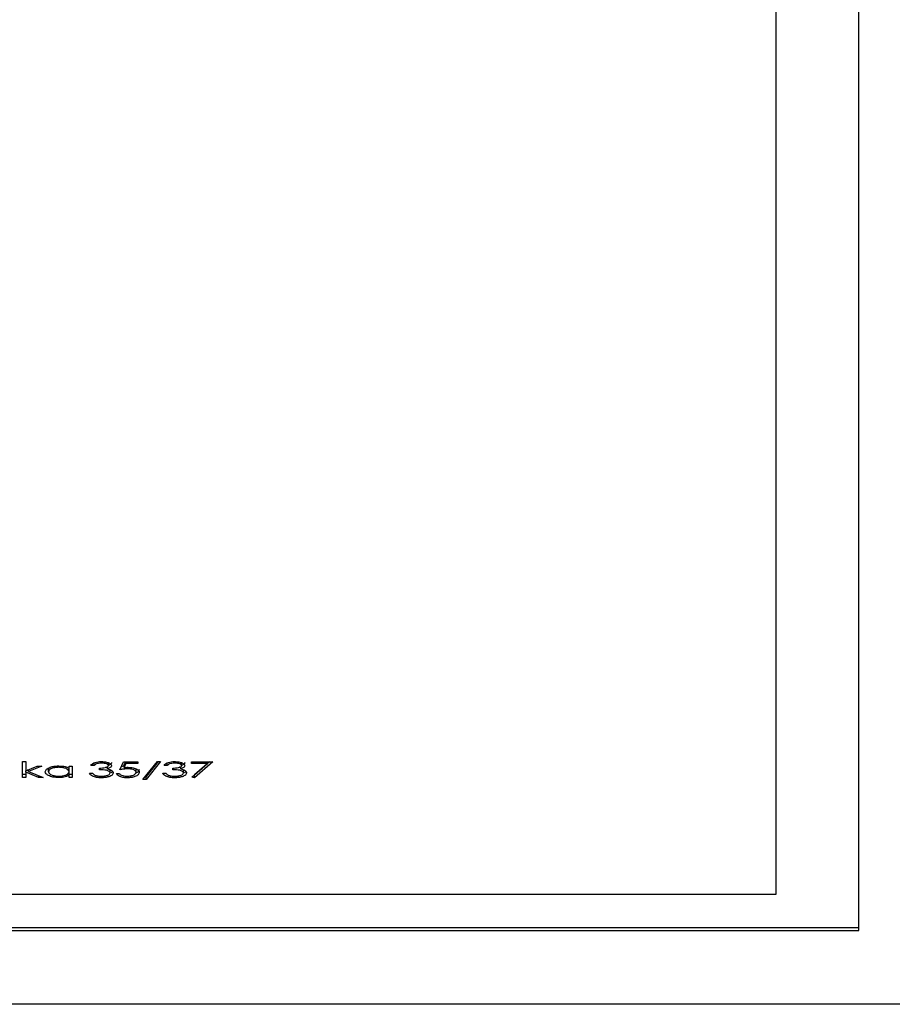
# Model space of a CAD drawing. Header units: millimetres. Extents: x -37728 to 44100, y 631619 to 691915.
# Tile 220 of 256: x 22239 to 22265, y 656768 to 656798. Entities that reach past the tile are written whole.
import ezdxf

# ---------------------------------------------------------------- set-up
doc = ezdxf.new("R2010")
doc.units = ezdxf.units.MM
doc.layers.add('Sonniger opisy', color=255, linetype='Continuous')

# ---------------------------------------------------------------- blocks, each defined once
blk = doc.blocks.new('G200E poziom')
at = {"color": 7, "linetype": 'Continuous'}
for p, q in [((24025.0368, 12722.0713), (24033.7368, 12722.0713)), ((24028.1368, 12721.8478), (24028.1368, 12716.3313)), ((24033.1368, 12721.8478), (24028.1368, 12721.8478)), ((24033.1368, 12721.8388), (24028.1368, 12721.8388)), ((24032.8868, 12721.7374), (24028.3868, 12721.7374)), ((24028.3868, 12721.7374), (24028.3868, 12716.4416)), ((24030.2505, 12721.3365), (24030.2948, 12721.391)), ((24030.3048, 12721.391), (24030.2605, 12721.3365)), ((24030.2948, 12721.391), (24030.3048, 12721.391)), ((24030.2948, 12721.391), (24030.2948, 12721.382)), ((24030.0922, 12721.3377), (24030.1479, 12721.3856)), ((24030.1026, 12721.3377), (24030.1479, 12721.3766)), ((24030.1561, 12721.3836), (24030.1083, 12721.3425)), ((24030.1479, 12721.3856), (24030.1561, 12721.3836)), ((24030.1479, 12721.3856), (24030.1479, 12721.3766)), ((24030.1479, 12721.3766), (24030.1479, 12721.3766)), ((24030.1816, 12721.3709), (24030.1816, 12721.3619)), ((24030.2087, 12721.3856), (24030.2087, 12721.3808)), ((24030.2141, 12721.361), (24030.2141, 12721.3562)), ((24030.244, 12721.3718), (24030.2345, 12721.3718)), ((24030.2578, 12721.3365), (24030.2948, 12721.382)), ((24030.2948, 12721.382), (24030.2975, 12721.382)), ((24030.3249, 12721.3689), (24030.3249, 12721.36)), ((24030.3523, 12721.3856), (24030.3523, 12721.3808)), ((24030.3738, 12721.361), (24030.3629, 12721.3377)), ((24030.3846, 12721.3724), (24030.3751, 12721.3724)), ((24030.4034, 12721.3709), (24030.4034, 12721.3619)), ((24030.4305, 12721.3856), (24030.4305, 12721.3808)), ((24030.436, 12721.361), (24030.436, 12721.3562)), ((24030.4658, 12721.3718), (24030.4563, 12721.3718)), ((24030.5183, 12721.3844), (24030.5278, 12721.3844)), ((24030.5183, 12721.3503), (24030.5183, 12721.3844)), ((24030.5183, 12721.3754), (24030.5278, 12721.3754)), ((24030.5278, 12721.3844), (24030.5278, 12721.3785)), ((24030.5278, 12721.3785), (24030.5278, 12721.3695)), ((24030.5278, 12721.3674), (24030.5278, 12721.3584)), ((24030.5594, 12721.385), (24030.5594, 12721.3808)), ((24030.5902, 12721.3673), (24030.5902, 12721.3583)), ((24030.6062, 12721.3844), (24030.6199, 12721.3844)), ((24030.6511, 12721.3664), (24030.6062, 12721.3844)), ((24030.6103, 12721.3503), (24030.6511, 12721.3664)), ((24030.6199, 12721.3844), (24030.6592, 12721.3687)), ((24030.6199, 12721.3844), (24030.6199, 12721.3789)), ((24030.6592, 12721.3642), (24030.624, 12721.3503)), ((24030.6511, 12721.3664), (24030.6511, 12721.361)), ((24030.6511, 12721.3629), (24030.6535, 12721.3619)), ((24030.6592, 12721.3687), (24030.6592, 12721.3844)), ((24030.6592, 12721.3844), (24030.6687, 12721.3844)), ((24030.6592, 12721.3754), (24030.6687, 12721.3754)), ((24030.6592, 12721.3687), (24030.6592, 12721.3642)), ((24030.6592, 12721.3365), (24030.6592, 12721.3642)), ((24030.6687, 12721.3844), (24030.6687, 12721.3365)), ((24030.1574, 12721.3377), (24030.0922, 12721.3377)), ((24030.1083, 12721.3425), (24030.1574, 12721.3425)), ((24030.1083, 12721.3425), (24030.1083, 12721.3377)), ((24030.1574, 12721.3425), (24030.1574, 12721.3377)), ((24030.187, 12721.3486), (24030.187, 12721.3396)), ((24030.1898, 12721.3582), (24030.1898, 12721.3523)), ((24030.2083, 12721.3413), (24030.2083, 12721.3365)), ((24030.2304, 12721.3485), (24030.2399, 12721.3485)), ((24030.2304, 12721.3485), (24030.2304, 12721.3395)), ((24030.2605, 12721.3365), (24030.2505, 12721.3365)), ((24030.3195, 12721.3425), (24030.3555, 12721.3425)), ((24030.3195, 12721.3377), (24030.3195, 12721.3425)), ((24030.3629, 12721.3377), (24030.3195, 12721.3377)), ((24030.3249, 12721.36), (24030.3258, 12721.3582)), ((24030.3504, 12721.3586), (24030.3504, 12721.3539)), ((24030.3555, 12721.3425), (24030.3612, 12721.3548)), ((24030.3555, 12721.3425), (24030.3555, 12721.3377)), ((24030.3574, 12721.3377), (24030.3612, 12721.3458)), ((24030.3612, 12721.3548), (24030.3612, 12721.3458)), ((24030.4088, 12721.3486), (24030.4088, 12721.3396)), ((24030.4117, 12721.3582), (24030.4117, 12721.3523)), ((24030.4301, 12721.3413), (24030.4301, 12721.3365)), ((24030.4522, 12721.3485), (24030.4617, 12721.3485)), ((24030.4522, 12721.3485), (24030.4522, 12721.3395)), ((24030.5278, 12721.3503), (24030.5183, 12721.3503)), ((24030.5278, 12721.3584), (24030.5289, 12721.3561)), ((24030.5278, 12721.3566), (24030.5278, 12721.3503)), ((24030.5589, 12721.3538), (24030.5589, 12721.3497)), ((24030.624, 12721.3503), (24030.6103, 12721.3503)), ((24030.6687, 12721.3365), (24030.6592, 12721.3365))]:
    blk.add_line(p, q, dxfattribs=at)
for points, knots in [([(24030.1721, 12721.3705), (24030.1728, 12721.3728), (24030.1743, 12721.3774), (24030.1843, 12721.3824), (24030.1964, 12721.3852), (24030.2046, 12721.3854), (24030.2087, 12721.3856)], [0, 0, 0, 0, 0.279297, 0.55886, 0.779252, 1, 1, 1, 1]), ([(24030.1784, 12721.3622), (24030.1763, 12721.3636), (24030.1727, 12721.3662), (24030.1723, 12721.3692), (24030.1721, 12721.3705)], [0, 0, 0, 0, 0.559392, 1, 1, 1, 1]), ([(24030.1747, 12721.3663), (24030.1749, 12721.367), (24030.1754, 12721.3685), (24030.178, 12721.3695), (24030.1794, 12721.3701)], [0, 0, 0, 0, 0.4266944, 1, 1, 1, 1]), ([(24030.1898, 12721.3582), (24030.1874, 12721.3588), (24030.183, 12721.3598), (24030.1798, 12721.3615), (24030.1784, 12721.3622)], [0, 0, 0, 0, 0.559832, 1, 1, 1, 1]), ([(24030.2085, 12721.3808), (24030.2048, 12721.3807), (24030.1975, 12721.3805), (24030.1886, 12721.378), (24030.1826, 12721.3747), (24030.1819, 12721.3722), (24030.1816, 12721.3709)], [0, 0, 0, 0, 0.280498, 0.560128, 0.780296, 1, 1, 1, 1]), ([(24030.1816, 12721.3709), (24030.1817, 12721.3701), (24030.182, 12721.3685), (24030.1853, 12721.3655), (24030.1952, 12721.3615), (24030.2065, 12721.3612), (24030.2141, 12721.361)], [0, 0, 0, 0, 0.125571, 0.25113, 0.500629, 1, 1, 1, 1]), ([(24030.2262, 12721.3783), (24030.2231, 12721.3791), (24030.2177, 12721.3806), (24030.2113, 12721.3807), (24030.2085, 12721.3808)], [0, 0, 0, 0, 0.558684, 1, 1, 1, 1]), ([(24030.2087, 12721.3856), (24030.2135, 12721.3854), (24030.2232, 12721.385), (24030.2347, 12721.3814), (24030.2413, 12721.3767), (24030.2431, 12721.3734), (24030.244, 12721.3718)], [0, 0, 0, 0, 0.279905, 0.558985, 0.779251, 1, 1, 1, 1]), ([(24030.2345, 12721.3718), (24030.2335, 12721.3732), (24030.2318, 12721.3756), (24030.2279, 12721.3774), (24030.2262, 12721.3783)], [0, 0, 0, 0, 0.560699, 1, 1, 1, 1]), ([(24030.3154, 12721.3691), (24030.316, 12721.3715), (24030.3173, 12721.3764), (24030.3268, 12721.382), (24030.3394, 12721.3851), (24030.348, 12721.3854), (24030.3523, 12721.3856)], [0, 0, 0, 0, 0.279867, 0.559303, 0.779475, 1, 1, 1, 1]), ([(24030.3154, 12721.3601), (24030.3159, 12721.3626), (24030.3167, 12721.3669), (24030.3231, 12721.3702), (24030.3258, 12721.3715)], [0, 0, 0, 0, 0.574371, 1, 1, 1, 1]), ([(24030.3487, 12721.3538), (24030.3437, 12721.3541), (24030.3336, 12721.3546), (24030.3224, 12721.3588), (24030.3162, 12721.3639), (24030.3157, 12721.3674), (24030.3154, 12721.3691)], [0, 0, 0, 0, 0.279713, 0.559031, 0.779301, 1, 1, 1, 1]), ([(24030.3518, 12721.3808), (24030.3478, 12721.3806), (24030.3399, 12721.3802), (24030.331, 12721.377), (24030.3257, 12721.3731), (24030.3252, 12721.3703), (24030.3249, 12721.3689)], [0, 0, 0, 0, 0.279612, 0.559398, 0.779562, 1, 1, 1, 1]), ([(24030.3249, 12721.3689), (24030.3253, 12721.3673), (24030.3261, 12721.3641), (24030.3332, 12721.3606), (24030.3419, 12721.3589), (24030.3476, 12721.3587), (24030.3504, 12721.3586)], [0, 0, 0, 0, 0.279516, 0.558545, 0.778974, 1, 1, 1, 1]), ([(24030.3504, 12721.3586), (24030.3549, 12721.3588), (24030.3629, 12721.3592), (24030.3705, 12721.3605), (24030.3738, 12721.361)], [0, 0, 0, 0, 0.5595282, 1, 1, 1, 1]), ([(24030.3751, 12721.3724), (24030.3743, 12721.3737), (24030.3727, 12721.3764), (24030.3662, 12721.379), (24030.359, 12721.3805), (24030.3542, 12721.3807), (24030.3518, 12721.3808)], [0, 0, 0, 0, 0.280094, 0.559216, 0.779531, 1, 1, 1, 1]), ([(24030.3523, 12721.3856), (24030.3569, 12721.3854), (24030.3659, 12721.385), (24030.3762, 12721.3814), (24030.3825, 12721.377), (24030.3839, 12721.3739), (24030.3846, 12721.3724)], [0, 0, 0, 0, 0.2796641, 0.5590288, 0.7793824, 1, 1, 1, 1]), ([(24030.3939, 12721.3705), (24030.3947, 12721.3728), (24030.3962, 12721.3774), (24030.4061, 12721.3824), (24030.4182, 12721.3852), (24030.4264, 12721.3854), (24030.4305, 12721.3856)], [0, 0, 0, 0, 0.279289, 0.558776, 0.779258, 1, 1, 1, 1]), ([(24030.4002, 12721.3622), (24030.3982, 12721.3636), (24030.3946, 12721.3662), (24030.3941, 12721.3692), (24030.3939, 12721.3705)], [0, 0, 0, 0, 0.559392, 1, 1, 1, 1]), ([(24030.3966, 12721.3663), (24030.3968, 12721.367), (24030.3973, 12721.3685), (24030.3998, 12721.3695), (24030.4012, 12721.3701)], [0, 0, 0, 0, 0.4266944, 1, 1, 1, 1]), ([(24030.4117, 12721.3582), (24030.4092, 12721.3588), (24030.4048, 12721.3598), (24030.4016, 12721.3615), (24030.4002, 12721.3622)], [0, 0, 0, 0, 0.559832, 1, 1, 1, 1]), ([(24030.4303, 12721.3808), (24030.4267, 12721.3807), (24030.4193, 12721.3805), (24030.4105, 12721.378), (24030.4045, 12721.3747), (24030.4037, 12721.3722), (24030.4034, 12721.3709)], [0, 0, 0, 0, 0.280635, 0.560119, 0.780275, 1, 1, 1, 1]), ([(24030.4034, 12721.3709), (24030.4035, 12721.3701), (24030.4039, 12721.3685), (24030.4071, 12721.3655), (24030.417, 12721.3615), (24030.4284, 12721.3612), (24030.436, 12721.361)], [0, 0, 0, 0, 0.1255598, 0.2511651, 0.5005413, 1, 1, 1, 1]), ([(24030.448, 12721.3783), (24030.445, 12721.3791), (24030.4395, 12721.3806), (24030.4332, 12721.3807), (24030.4303, 12721.3808)], [0, 0, 0, 0, 0.558684, 1, 1, 1, 1]), ([(24030.4305, 12721.3856), (24030.4354, 12721.3854), (24030.4451, 12721.385), (24030.4565, 12721.3814), (24030.4632, 12721.3767), (24030.4649, 12721.3734), (24030.4658, 12721.3718)], [0, 0, 0, 0, 0.279796, 0.558977, 0.779247, 1, 1, 1, 1]), ([(24030.4563, 12721.3718), (24030.4553, 12721.3732), (24030.4536, 12721.3756), (24030.4497, 12721.3774), (24030.448, 12721.3783)], [0, 0, 0, 0, 0.560699, 1, 1, 1, 1]), ([(24030.5278, 12721.3785), (24030.5328, 12721.3806), (24030.5417, 12721.3843), (24030.554, 12721.3848), (24030.5594, 12721.385)], [0, 0, 0, 0, 0.55868, 1, 1, 1, 1]), ([(24030.559, 12721.3808), (24030.5545, 12721.3805), (24030.5454, 12721.3801), (24030.5348, 12721.3766), (24030.5287, 12721.3721), (24030.5281, 12721.369), (24030.5278, 12721.3674)], [0, 0, 0, 0, 0.279832, 0.559396, 0.779632, 1, 1, 1, 1]), ([(24030.5278, 12721.3674), (24030.5283, 12721.3654), (24030.5293, 12721.3613), (24030.5378, 12721.3569), (24030.5481, 12721.3542), (24030.5553, 12721.354), (24030.5589, 12721.3538)], [0, 0, 0, 0, 0.2796465, 0.5591841, 0.7794884, 1, 1, 1, 1]), ([(24030.5589, 12721.3538), (24030.5635, 12721.3541), (24030.5725, 12721.3545), (24030.5828, 12721.3581), (24030.589, 12721.3626), (24030.5898, 12721.3657), (24030.5902, 12721.3673)], [0, 0, 0, 0, 0.2797466, 0.5592944, 0.7797152, 1, 1, 1, 1]), ([(24030.5902, 12721.3673), (24030.5895, 12721.3693), (24030.5883, 12721.3733), (24030.5799, 12721.3777), (24030.5697, 12721.3803), (24030.5626, 12721.3806), (24030.559, 12721.3808)], [0, 0, 0, 0, 0.279399, 0.559146, 0.77955, 1, 1, 1, 1]), ([(24030.5997, 12721.3672), (24030.5989, 12721.3646), (24030.5975, 12721.3594), (24030.5863, 12721.3537), (24030.573, 12721.3502), (24030.5637, 12721.3498), (24030.5591, 12721.3497)], [0, 0, 0, 0, 0.279414, 0.559194, 0.779547, 1, 1, 1, 1]), ([(24030.5594, 12721.385), (24030.5653, 12721.3847), (24030.5772, 12721.3841), (24030.5903, 12721.3792), (24030.5985, 12721.3734), (24030.5993, 12721.3693), (24030.5997, 12721.3672)], [0, 0, 0, 0, 0.279593, 0.559333, 0.779591, 1, 1, 1, 1]), ([(24030.1775, 12721.3486), (24030.1777, 12721.3497), (24030.178, 12721.3518), (24030.1818, 12721.3554), (24030.1868, 12721.3572), (24030.1898, 12721.3582)], [0, 0, 0, 0, 0.280542, 0.560749, 1, 1, 1, 1]), ([(24030.2084, 12721.3365), (24030.2041, 12721.3367), (24030.1955, 12721.3371), (24030.1853, 12721.3401), (24030.1788, 12721.3442), (24030.1779, 12721.3471), (24030.1775, 12721.3486)], [0, 0, 0, 0, 0.280073, 0.559914, 0.780121, 1, 1, 1, 1]), ([(24030.1775, 12721.3396), (24030.1777, 12721.3407), (24030.178, 12721.3429), (24030.1811, 12721.346), (24030.185, 12721.3473), (24030.187, 12721.348)], [0, 0, 0, 0, 0.330629, 0.660892, 1, 1, 1, 1]), ([(24030.2141, 12721.3562), (24030.2081, 12721.356), (24030.1992, 12721.3556), (24030.1904, 12721.3529), (24030.1874, 12721.3506), (24030.1871, 12721.3492), (24030.187, 12721.3486)], [0, 0, 0, 0, 0.499375, 0.74898, 0.874521, 1, 1, 1, 1]), ([(24030.187, 12721.3486), (24030.1875, 12721.3474), (24030.1886, 12721.3449), (24030.1967, 12721.3419), (24030.2039, 12721.3415), (24030.2083, 12721.3413)], [0, 0, 0, 0, 0.278872, 0.560176, 1, 1, 1, 1]), ([(24030.1898, 12721.3552), (24030.1907, 12721.3547), (24030.1919, 12721.354), (24030.1939, 12721.3539), (24030.1945, 12721.3539)], [0, 0, 0, 0, 0.669289, 1, 1, 1, 1]), ([(24030.2083, 12721.3413), (24030.211, 12721.3414), (24030.2165, 12721.3416), (24030.2253, 12721.3439), (24030.2284, 12721.3467), (24030.2304, 12721.3485)], [0, 0, 0, 0, 0.280563, 0.560319, 1, 1, 1, 1]), ([(24030.2399, 12721.3485), (24030.2387, 12721.3467), (24030.2362, 12721.3431), (24030.2281, 12721.3391), (24030.2184, 12721.3368), (24030.2117, 12721.3366), (24030.2084, 12721.3365)], [0, 0, 0, 0, 0.2803318, 0.5597431, 0.7797921, 1, 1, 1, 1]), ([(24030.3612, 12721.3548), (24030.3589, 12721.3545), (24030.3548, 12721.354), (24030.3506, 12721.3539), (24030.3487, 12721.3538)], [0, 0, 0, 0, 0.559935, 1, 1, 1, 1]), ([(24030.3612, 12721.3504), (24030.362, 12721.3504), (24030.3648, 12721.3506), (24030.3675, 12721.3511), (24030.3693, 12721.3514)], [0, 0, 0, 0, 0.3055071, 1, 1, 1, 1]), ([(24030.3993, 12721.3486), (24030.3995, 12721.3497), (24030.3998, 12721.3518), (24030.4036, 12721.3554), (24030.4086, 12721.3572), (24030.4117, 12721.3582)], [0, 0, 0, 0, 0.280515, 0.560792, 1, 1, 1, 1]), ([(24030.4302, 12721.3365), (24030.4259, 12721.3367), (24030.4174, 12721.3371), (24030.4071, 12721.3401), (24030.4006, 12721.3442), (24030.3998, 12721.3471), (24030.3993, 12721.3486)], [0, 0, 0, 0, 0.280096, 0.559851, 0.780076, 1, 1, 1, 1]), ([(24030.3993, 12721.3396), (24030.3995, 12721.3407), (24030.3999, 12721.3429), (24030.403, 12721.346), (24030.4069, 12721.3473), (24030.4088, 12721.348)], [0, 0, 0, 0, 0.3305914, 0.6609305, 1, 1, 1, 1]), ([(24030.436, 12721.3562), (24030.43, 12721.356), (24030.421, 12721.3556), (24030.4122, 12721.3529), (24030.4092, 12721.3506), (24030.409, 12721.3492), (24030.4088, 12721.3486)], [0, 0, 0, 0, 0.499471, 0.749042, 0.874566, 1, 1, 1, 1]), ([(24030.4088, 12721.3486), (24030.4094, 12721.3474), (24030.4104, 12721.3449), (24030.4185, 12721.3419), (24030.4257, 12721.3415), (24030.4301, 12721.3413)], [0, 0, 0, 0, 0.278859, 0.560001, 1, 1, 1, 1]), ([(24030.4117, 12721.3552), (24030.4125, 12721.3547), (24030.4138, 12721.354), (24030.4157, 12721.3539), (24030.4164, 12721.3539)], [0, 0, 0, 0, 0.6683675, 1, 1, 1, 1]), ([(24030.4301, 12721.3413), (24030.4329, 12721.3414), (24030.4383, 12721.3416), (24030.4471, 12721.3439), (24030.4503, 12721.3467), (24030.4522, 12721.3485)], [0, 0, 0, 0, 0.280594, 0.560381, 1, 1, 1, 1]), ([(24030.4617, 12721.3485), (24030.4605, 12721.3467), (24030.4581, 12721.3431), (24030.45, 12721.3391), (24030.4402, 12721.3368), (24030.4336, 12721.3366), (24030.4302, 12721.3365)], [0, 0, 0, 0, 0.280295, 0.55967, 0.77969, 1, 1, 1, 1]), ([(24030.5591, 12721.3497), (24030.5521, 12721.35), (24030.5396, 12721.3506), (24030.5314, 12721.3547), (24030.5278, 12721.3566)], [0, 0, 0, 0, 0.559078, 1, 1, 1, 1])]:
    blk.add_open_spline(points, degree=3, knots=knots, dxfattribs=at)
blk = doc.blocks.new('A$Cb58f729f')
at = {"layer": 'Sonniger opisy', "color": 0, "transparency": 33554687}
blk.add_blockref('G200E poziom', (-24049.8908, -12688.7741), dxfattribs=at)

msp = doc.modelspace()

# ---------------------------------------------------------------- block references
at = {"xscale": 10, "yscale": 10, "zscale": 10, "rotation": 180}
msp.add_blockref('A$Cb58f729f', (22046.711, 657100.759), dxfattribs=at)

doc.saveas('drawing.dxf')
